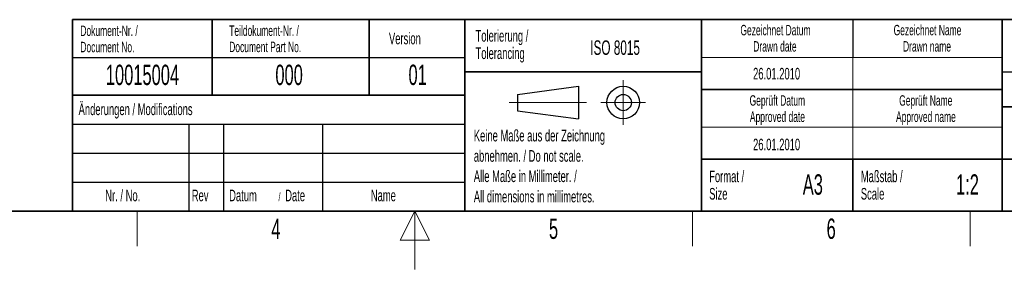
# Model space of a CAD drawing. Header units: millimetres. Extents: x 5 to 418, y 2 to 292.
# Tile 4 of 15: x 149 to 318, y 2 to 45. Entities that reach past the tile are written whole.
import ezdxf

# ---------------------------------------------------------------- set-up
doc = ezdxf.new("R2010")
doc.units = ezdxf.units.MM
doc.layers.add('SLD-0', color=7, linetype='Continuous')
doc.styles.add('SLDTEXTSTYLE0', font='TXT', dxfattribs={"width": 0.605})

msp = doc.modelspace()

# ---------------------------------------------------------------- linework, layer by layer
at = {"layer": 'SLD-0', "lineweight": 35}
for p, q in [((158.1167, 45), (225.6167, 45)), ((158.1167, 45), (158.1167, 32)), ((182.1167, 45), (182.1167, 32)), ((209.1167, 45), (209.1167, 32)), ((225.6167, 45), (225.6167, 32)), ((225.6167, 45), (266.3305, 45)), ((225.6167, 45), (225.6167, 36)), ((266.3305, 12), (266.3305, 45)), ((266.3305, 45), (266.3305, 12)), ((318, 45), (266.3305, 45)), ((318, 45), (318, 12)), ((318, 45), (318, 40.1053)), ((318, 45), (408, 45)), ((318, 45), (318, 12)), ((225.6167, 36), (266.3305, 36)), ((225.6167, 36), (225.6167, 12)), ((266.3305, 33), (318, 33)), ((158.1167, 32), (158.1167, 12)), ((158.1167, 32), (225.6167, 32)), ((225.6167, 32), (225.6167, 12)), ((408, 30), (318, 30)), ((266.3305, 21), (318, 21)), ((292.3305, 21), (292.3305, 12)), ((318, 21), (390, 21)), ((26, 12), (408, 12)), ((158.1167, 12), (225.6167, 12)), ((225.6167, 12), (266.3305, 12)), ((266.3305, 12), (318, 12)), ((408, 12), (318, 12))]:
    msp.add_line(p, q, dxfattribs=at)
at = {"layer": 'SLD-0'}
for p, q in [((292.3305, 45), (292.3305, 38.5)), ((158.1167, 38.5), (225.6167, 38.5)), ((318, 36), (408, 36)), ((158.1167, 27), (225.6167, 27)), ((178.1167, 27), (178.1167, 12)), ((184.1167, 27), (184.1167, 12)), ((201.1167, 27), (201.1167, 12)), ((158.1167, 22), (225.6167, 22)), ((158.1167, 17), (225.6167, 17))]:
    msp.add_line(p, q, dxfattribs=at)
at = {"layer": 'SLD-0', "lineweight": 18}
for p, q in [((266.3305, 38.5), (318, 38.5)), ((292.3305, 38.5), (292.3305, 33)), ((252.8396, 34.5746), (252.8396, 26.8746)), ((292.3305, 33), (292.3305, 26.5)), ((233.2396, 30.7246), (246.5396, 30.7246)), ((248.9896, 30.7246), (256.6896, 30.7246)), ((266.3305, 26.5), (318, 26.5)), ((292.3305, 26.5), (292.3305, 21)), ((169.25, 6), (169.25, 12)), ((217, 12), (214.5, 7)), ((217, 2), (217, 12)), ((219.5, 7), (217, 12)), ((264.75, 6), (264.75, 12)), ((312.5, 6), (312.5, 12)), ((214.5, 7), (219.5, 7))]:
    msp.add_line(p, q, dxfattribs=at)
at = {"layer": 'SLD-0', "lineweight": 25}
for p, q in [((234.6396, 32.1246), (245.1396, 33.5246)), ((245.1396, 33.5246), (245.1396, 27.9246)), ((158.1167, 32), (225.6167, 32)), ((234.6396, 32.1246), (234.6396, 29.3246)), ((234.6396, 29.3246), (245.1396, 27.9246))]:
    msp.add_line(p, q, dxfattribs=at)
for radius in [2.8, 1.4]:
    msp.add_circle((252.8396, 30.7246), radius, dxfattribs=at)

# ---------------------------------------------------------------- texts
at = {"layer": 'SLD-0', "style": 'SLDTEXTSTYLE0'}
for s, insert, char_height, attachment_point in [('Dokument-Nr. /', (159.4707, 43.9891), 1.8, 1), ('Teildokument-Nr. /', (185.0721, 44.0073), 1.8, 1), ('Gezeichnet Datum', (279.0254, 44.1039), 1.8, 2), ('Gezeichnet Name', (305.1708, 44.1039), 1.8, 2), ('Version', (212.5452, 42.7601), 2, 1), ('Tolerierung /', (227.4391, 43.2172), 2, 1), ('Document No.', (159.4707, 41.1891), 1.8, 1), ('Document Part No.', (185.0721, 41.2073), 1.8, 1), ('ISO 8015', (247.1716, 41.4342), 2.5, 1), ('Drawn date', (278.9303, 41.3039), 1.8, 2), ('Drawn name', (305.0871, 41.3039), 1.8, 2), ('Tolerancing', (227.4391, 40.2172), 2, 1), ('10015004', (170.1557, 37.243), 3.5, 2), ('000', (195.3767, 37.243), 3.5, 2), ('01', (217.4851, 37.2527), 3.5, 2), ('26.01.2010', (279.2203, 36.699), 2, 2), ('Änderungen / Modifications', (159.1698, 30.5619), 2, 1), ('Geprüft Datum', (279.3494, 31.9851), 1.8, 2), ('Geprüft Name', (304.8762, 31.9851), 1.8, 2), ('Approved date', (279.362, 29.1851), 1.8, 2), ('Approved name', (304.9003, 29.1851), 1.8, 2), ('Keine Maße aus der Zeichnung', (227.1404, 26.0307), 2, 1), ('26.01.2010', (279.2203, 24.5049), 2, 2), ('abnehmen. / Do not scale.', (227.1404, 22.5307), 2, 1), ('Alle Maße in Millimeter. /', (227.1404, 19.0307), 2, 1), ('Format /', (267.6251, 19.0116), 2, 1), ('Maßstab /', (293.7029, 19.0116), 2, 1), ('A3', (285.4515, 18.3609), 3.5, 2), ('1:2', (312.0464, 18.3609), 3.5, 2), ('Nr. / No.', (163.7532, 15.7244), 2, 1), ('Rev', (178.6351, 15.7244), 2, 1), ('Datum', (185.0629, 15.7244), 2, 1), ('/', (193.5459, 15.2243), 1.5, 1), ('Date', (194.7022, 15.7244), 2, 1), ('Name', (209.4275, 15.729), 2, 1), ('All dimensions in millimetres.', (227.1404, 15.5307), 2, 1), ('Size', (267.6251, 16.0116), 2, 1), ('Scale', (293.7029, 16.0116), 2, 1), ('4', (193.1027, 10.743), 3.5, 2), ('5', (240.8527, 10.743), 3.5, 2), ('6', (288.6027, 10.743), 3.5, 2)]:
    msp.add_mtext(s, dxfattribs=dict(at, insert=insert, char_height=char_height, attachment_point=attachment_point))

doc.saveas('drawing.dxf')
